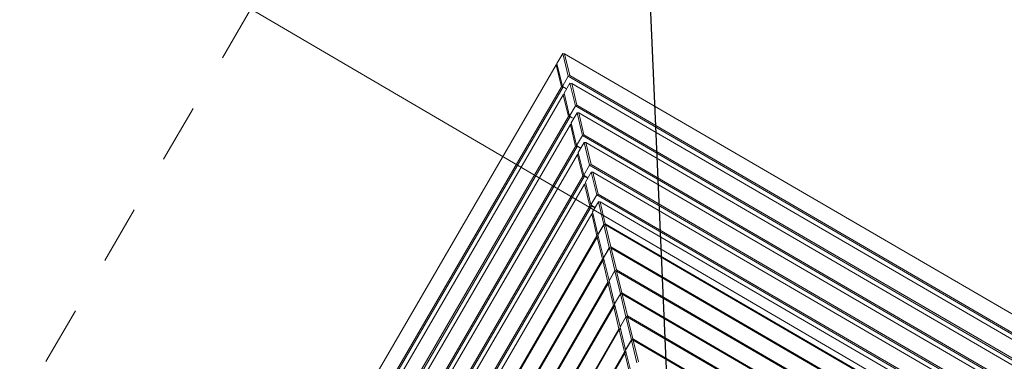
# Model space of a CAD drawing. Extents: x 5477758 to 5478338, y 5918296 to 5918502.
# Tile 68 of 138: x 5477948.464 to 5477950.146, y 5918453.843 to 5918454.426. Entities that reach past the tile are written whole.
import ezdxf

# ---------------------------------------------------------------- set-up
doc = ezdxf.new("R2010")
doc.units = 0
doc.linetypes.add('DASHED', pattern=[19.05, 12.7, -6.35])
doc.layers.get('0').update_dxf_attribs({"linetype": 'CONTINUOUS', "lineweight": 13})
for name, color, linetype, lineweight in [('0_WSPÓŁRZĘDNE_ODNOŚNIKI', 6, 'CONTINUOUS', 15), ('pomiar', 7, 'CONTINUOUS', 18), ('Widoczne (ISO)', 7, 'CONTINUOUS', 50)]:
    doc.layers.add(name, color=color, linetype=linetype, lineweight=lineweight)
doc.styles.add('pktkecm$0$STANDARD', font='romans')
doc.dimstyles.new('pktkecm$0$ODNOŚNIKI', dxfattribs={"dimtxt": 17.5, "dimasz": 6, "dimexe": 7, "dimexo": 7, "dimgap": 7, "dimtad": 1, "dimtoh": 1, "dimdec": 0, "dimzin": 0, "dimdsep": 46, "dimtxsty": 'pktkecm$0$STANDARD', "dimblk": 'pktkecm$0$_Dot', "dimcen": 8, "dimdle": 7, "dimclrt": 2, "dimadec": 0, "dimazin": 0, "dimtfac": 1, "dimtdec": 0, "dimtofl": 0, "dimtmove": 0, "dimatfit": 3, "dimldrblk": 'pktkecm$0$_DotBlank', "dimfxl": 0, "dimtolj": 1, "dimtzin": 0, "dimarcsym": 0})

# ---------------------------------------------------------------- blocks, each defined once
blk = doc.blocks.new('zw$11A0')
at = {"linetype": 'DASHED', "lineweight": 0, "ltscale": 0.01}
blk.add_lwpolyline([(355.47, -15.73, 0.414024), (305.47, 34.23), (189.05, 34.23, 0.414214), (139.05, -15.77), (139.04, -138.19, 0.414239), (189.04, -188.19), (305.36, -188.19, 0.413955), (355.36, -138.24)], format="xyb", close=True, dxfattribs=at)
at = {"layer": 'Widoczne (ISO)', "lineweight": 0}
for p, q in [((189.05, -15.89), (189.32, -15.77)), ((189.05, -15.89), (191.82, -18.79)), ((189.05, -15.89), (189.05, -17.88)), ((189.32, -15.77), (305.08, -15.77)), ((191.97, -18.54), (189.32, -15.77)), ((189.04, -18.14), (189.13, -17.96)), ((189.04, -18.14), (191.7, -20.94)), ((189.04, -137.59), (189.04, -18.14)), ((191.82, -20.78), (189.05, -17.88)), ((191.97, -18.54), (191.82, -18.79)), ((302.44, -18.54), (191.97, -18.54)), ((191.82, -18.79), (302.58, -18.79)), ((191.82, -18.79), (191.82, -20.78)), ((192.65, -19.66), (192.92, -19.54)), ((192.65, -19.66), (195.42, -22.57)), ((192.65, -19.66), (192.65, -21.65)), ((192.92, -19.54), (301.48, -19.54)), ((195.57, -22.31), (192.92, -19.54)), ((191.7, -20.94), (191.95, -20.79)), ((191.7, -20.94), (191.7, -134.8)), ((191.87, -20.82), (191.82, -20.78)), ((192.65, -20.78), (191.82, -20.78)), ((191.95, -20.79), (191.95, -20.79)), ((191.95, -134.94), (191.95, -20.79)), ((191.95, -20.79), (191.98, -20.79)), ((195.42, -24.56), (192.65, -21.65)), ((192.66, -21.94), (192.75, -21.75)), ((192.66, -21.94), (195.31, -24.74)), ((192.66, -133.79), (192.66, -21.94)), ((195.57, -22.31), (195.42, -22.57)), ((195.42, -22.57), (298.98, -22.57)), ((195.42, -22.57), (195.42, -24.56)), ((298.84, -22.31), (195.57, -22.31)), ((196.52, -23.31), (196.25, -23.44)), ((196.25, -23.44), (199.02, -26.34)), ((196.25, -23.44), (196.25, -25.43)), ((199.17, -26.09), (196.52, -23.31)), ((196.52, -23.31), (297.88, -23.31)), ((195.57, -24.59), (195.31, -24.74)), ((195.31, -24.74), (195.31, -131)), ((196.25, -24.56), (195.42, -24.56)), ((195.47, -24.6), (195.42, -24.56)), ((195.57, -24.59), (195.54, -24.57)), ((195.57, -131.14), (195.57, -24.59)), ((195.57, -24.59), (195.93, -24.59)), ((199.02, -28.33), (196.25, -25.43)), ((196.27, -25.75), (196.37, -25.55)), ((196.27, -129.99), (196.27, -25.75)), ((196.27, -25.75), (198.93, -28.54)), ((199.02, -26.34), (199.17, -26.09)), ((199.02, -26.34), (295.39, -26.34)), ((199.02, -26.34), (199.02, -28.33)), ((295.24, -26.09), (199.17, -26.09)), ((199.18, -28.39), (198.93, -28.54)), ((198.93, -28.54), (198.93, -127.19)), ((199.85, -28.33), (199.02, -28.33)), ((199.07, -28.37), (199.02, -28.33)), ((199.18, -28.39), (199.14, -28.35)), ((199.18, -127.34), (199.18, -28.39)), ((199.18, -28.39), (199.85, -28.39)), ((199.85, -27.21), (200.12, -27.09)), ((199.85, -27.21), (202.62, -30.12)), ((199.85, -27.21), (199.85, -29.2)), ((200.12, -27.09), (294.28, -27.09)), ((202.77, -29.86), (200.12, -27.09)), ((202.62, -32.1), (199.85, -29.2)), ((199.89, -29.55), (199.98, -29.34)), ((199.89, -126.19), (199.89, -29.55)), ((199.89, -29.55), (202.55, -32.34)), ((202.77, -29.86), (202.62, -30.12)), ((202.62, -30.12), (291.79, -30.12)), ((202.62, -30.12), (202.62, -32.1)), ((291.64, -29.86), (202.77, -29.86)), ((203.72, -30.86), (203.45, -30.99)), ((203.45, -30.99), (206.22, -33.89)), ((203.45, -30.99), (203.45, -32.98)), ((206.37, -33.64), (203.72, -30.86)), ((203.72, -30.86), (290.68, -30.86)), ((202.8, -32.2), (202.55, -32.34)), ((202.55, -32.34), (202.55, -123.39)), ((203.45, -32.1), (202.62, -32.1)), ((202.68, -32.15), (202.62, -32.1)), ((202.8, -32.2), (202.73, -32.13)), ((202.8, -123.54), (202.8, -32.2)), ((202.8, -32.2), (203.45, -32.2)), ((206.22, -35.88), (203.45, -32.98)), ((203.5, -33.35), (203.6, -33.14)), ((203.5, -122.39), (203.5, -33.35)), ((203.5, -33.35), (206.16, -36.14)), ((206.22, -33.89), (206.37, -33.64)), ((288.04, -33.64), (206.37, -33.64)), ((206.22, -33.89), (288.19, -33.89)), ((206.22, -33.89), (206.22, -35.88)), ((207.32, -34.64), (207.05, -34.76)), ((207.05, -34.76), (209.82, -37.67)), ((207.05, -34.76), (207.05, -36.75)), ((209.97, -37.41), (207.32, -34.64)), ((207.32, -34.64), (287.09, -34.64)), ((206.41, -36), (206.16, -36.14)), ((206.16, -36.14), (206.16, -119.59)), ((207.05, -35.88), (206.22, -35.88)), ((206.28, -35.93), (206.22, -35.88)), ((206.41, -36), (206.33, -35.91)), ((206.41, -119.74), (206.41, -36)), ((206.41, -36), (207.05, -36)), ((209.82, -39.65), (207.05, -36.75)), ((207.12, -37.15), (207.22, -36.93)), ((207.12, -118.58), (207.12, -37.15)), ((207.12, -37.15), (209.78, -39.94)), ((209.82, -37.67), (209.97, -37.41)), ((209.82, -37.67), (209.92, -37.67)), ((209.82, -37.67), (209.82, -39.65)), ((210.12, -37.57), (209.85, -37.7)), ((209.85, -37.7), (212.62, -40.6)), ((209.85, -37.7), (209.85, -39.69)), ((284.44, -37.41), (209.97, -37.41)), ((212.77, -40.35), (210.12, -37.57)), ((210.12, -37.57), (284.29, -37.57)), ((209.98, -39.83), (209.78, -39.94)), ((209.78, -39.94), (209.78, -115.79)), ((209.85, -39.65), (209.82, -39.65)), ((209.85, -39.68), (209.82, -39.65)), ((212.62, -42.59), (209.85, -39.69)), ((209.93, -40.11), (210.04, -39.88)), ((209.93, -115.63), (209.93, -40.11)), ((209.93, -40.11), (212.59, -42.9)), ((210.03, -39.9), (210.03, -39.87)), ((212.62, -40.6), (212.77, -40.35)), ((281.64, -40.35), (212.77, -40.35)), ((212.62, -40.6), (212.72, -40.6)), ((212.62, -40.6), (212.62, -42.59)), ((212.92, -40.51), (212.65, -40.63)), ((212.65, -40.63), (215.42, -43.54)), ((212.65, -40.63), (212.65, -42.62)), ((215.57, -43.28), (212.92, -40.51)), ((212.92, -40.51), (281.49, -40.51)), ((212.8, -42.78), (212.59, -42.9)), ((212.59, -42.9), (212.59, -112.83)), ((212.65, -42.59), (212.62, -42.59)), ((212.65, -42.62), (212.62, -42.59)), ((215.42, -45.52), (212.65, -42.62)), ((212.74, -43.06), (212.85, -42.83)), ((212.74, -112.67), (212.74, -43.06)), ((212.74, -43.06), (215.4, -45.86)), ((212.84, -42.85), (212.84, -42.82)), ((215.42, -43.54), (215.57, -43.28)), ((215.42, -43.54), (215.52, -43.54)), ((215.42, -43.54), (215.42, -45.52)), ((215.72, -43.44), (215.45, -43.57)), ((215.45, -43.57), (218.22, -46.47)), ((215.45, -43.57), (215.45, -45.56)), ((278.84, -43.28), (215.57, -43.28)), ((218.36, -46.22), (215.72, -43.44)), ((215.72, -43.44), (278.69, -43.44)), ((215.62, -45.73), (215.4, -45.86)), ((215.4, -45.86), (215.4, -109.88)), ((215.45, -45.52), (215.42, -45.52)), ((215.45, -45.55), (215.42, -45.52)), ((218.22, -48.46), (215.45, -45.56)), ((215.56, -46.02), (215.67, -45.78)), ((215.56, -109.71), (215.56, -46.02)), ((215.56, -46.02), (218.21, -48.81)), ((215.65, -45.81), (215.65, -45.77)), ((218.22, -46.47), (218.36, -46.22)), ((218.22, -46.47), (218.32, -46.47)), ((218.22, -46.47), (218.22, -48.46)), ((218.25, -46.5), (218.52, -46.38)), ((218.25, -46.5), (221.02, -49.41)), ((218.25, -46.5), (218.25, -48.49)), ((276.04, -46.22), (218.36, -46.22)), ((218.52, -46.38), (275.89, -46.38)), ((221.16, -49.15), (218.52, -46.38)), ((218.43, -48.69), (218.21, -48.81)), ((218.21, -48.81), (218.21, -106.92)), ((218.25, -48.46), (218.22, -48.46)), ((218.25, -48.49), (218.22, -48.46)), ((221.02, -51.4), (218.25, -48.49)), ((218.37, -48.98), (218.48, -48.74)), ((218.47, -48.77), (218.47, -48.72)), ((218.37, -106.76), (218.37, -48.98)), ((218.37, -48.98), (221.03, -51.77)), ((221.16, -49.15), (221.02, -49.41)), ((221.02, -49.41), (221.12, -49.41)), ((221.02, -49.41), (221.02, -51.4)), ((221.05, -49.44), (221.32, -49.32)), ((221.05, -49.44), (223.82, -52.34)), ((221.05, -49.44), (221.05, -51.43)), ((273.24, -49.15), (221.16, -49.15)), ((221.32, -49.32), (273.09, -49.32)), ((223.96, -52.09), (221.32, -49.32)), ((221.05, -51.4), (221.02, -51.4)), ((221.05, -51.42), (221.02, -51.4)), ((221.25, -51.64), (221.03, -51.77)), ((221.03, -51.77), (221.03, -103.96)), ((223.82, -54.33), (221.05, -51.43)), ((221.18, -51.93), (221.29, -51.69)), ((221.18, -103.8), (221.18, -51.93)), ((221.18, -51.93), (223.84, -54.73)), ((221.28, -51.72), (221.28, -51.67)), ((223.96, -52.09), (223.82, -52.34)), ((224.12, -52.25), (223.85, -52.38)), ((270.44, -52.09), (223.96, -52.09)), ((226.76, -55.03), (224.12, -52.25)), ((224.12, -52.25), (270.29, -52.25)), ((223.82, -52.34), (223.92, -52.34)), ((223.82, -52.34), (223.82, -54.33)), ((223.85, -52.38), (226.62, -55.28)), ((223.85, -52.38), (223.85, -54.36)), ((223.85, -54.33), (223.82, -54.33)), ((223.85, -54.36), (223.82, -54.33)), ((224.07, -54.6), (223.84, -54.73)), ((223.84, -54.73), (223.84, -101.01)), ((226.62, -57.27), (223.85, -54.36)), ((223.99, -54.89), (224.11, -54.64)), ((223.99, -100.84), (223.99, -54.89)), ((223.99, -54.89), (226.65, -57.68)), ((224.09, -54.68), (224.09, -54.62))]:
    blk.add_line(p, q, dxfattribs=at)
blk = doc.blocks.new('pktkecm$0$_Dot')
at = {"color": 0, "linetype": 'ByBlock', "lineweight": -2}
blk.add_line((-0.5, 0), (-1, 0), dxfattribs=at)
at = {"color": 0, "linetype": 'ByBlock', "const_width": 0.5}
blk.add_lwpolyline([(-0.25, 0, 1), (0.25, 0, 1)], format="xyb", close=True, dxfattribs=at)
blk = doc.blocks.new('pktkecm$0$_DotBlank')
at = {"color": 0, "linetype": 'ByBlock', "lineweight": -2}
blk.add_line((-0.5, 0), (-1, 0), dxfattribs=at)
blk.add_circle((0, 0), 0.5, dxfattribs=at)

msp = doc.modelspace()

# ---------------------------------------------------------------- linework, layer by layer
at = {"layer": 'pomiar', "linetype": 'Continuous', "lineweight": 18, "flags": 128}
msp.add_lwpolyline([(5477946.519, 5918455.814), (5477954.984, 5918450.859), (5477958.74, 5918457.26)], dxfattribs=at)

# ---------------------------------------------------------------- block references
at = {"lineweight": -2, "xscale": 0.00998084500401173, "yscale": 0.00998084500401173, "zscale": 0.00998084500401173, "rotation": 329.825700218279}
msp.add_blockref('zw$11A0', (5477947.8406, 5918455.4539), dxfattribs=at)

# ---------------------------------------------------------------- leaders
at = {"layer": '0_WSPÓŁRZĘDNE_ODNOŚNIKI', "lineweight": -3}
for points in [[(5477948.94, 5918468.0809), (5477949.5814, 5918453.5436)], [(5477960.9248, 5918456.3893), (5477948.8287, 5918447.1925)], [(5477954.3531, 5918453.1419), (5477947.8495, 5918447.756)], [(5477957.4259, 5918453.0172), (5477948.4825, 5918446.5917)]]:
    msp.add_leader(points, dimstyle='pktkecm$0$ODNOŚNIKI', override={"dimasz": 2.8}, dxfattribs=at)

doc.saveas('drawing.dxf')
